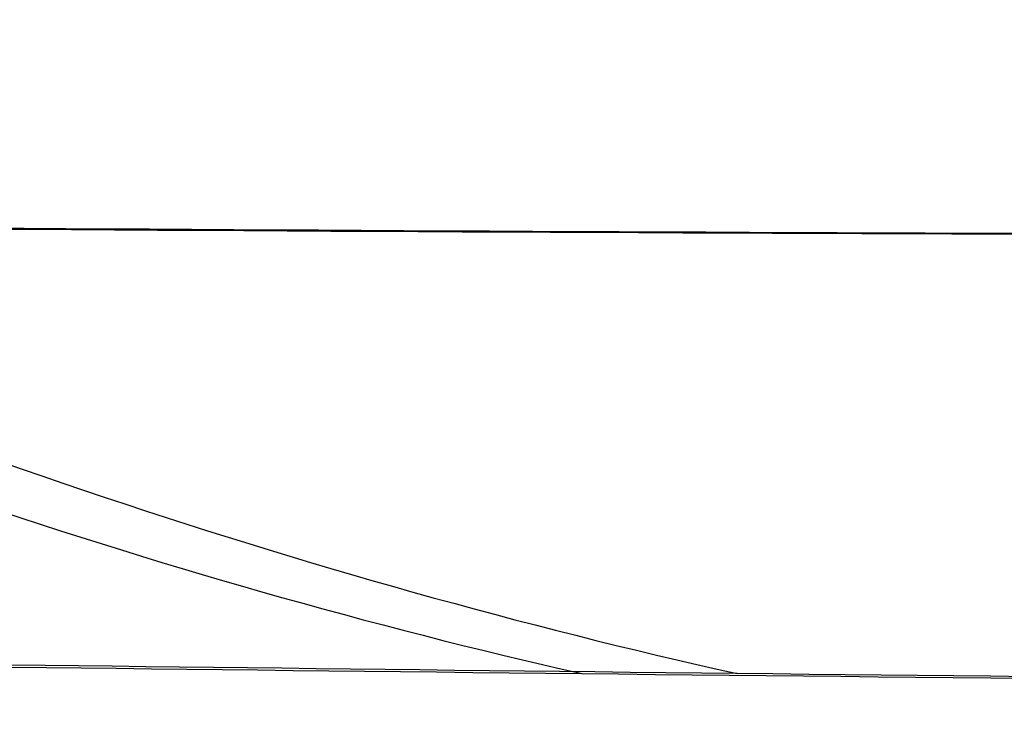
# Model space of a CAD drawing. Header units: millimetres. Extents: x 60 to 680, y -382 to -238.
# Tile 246 of 256: x 81.63 to 83.09, y -345.44 to -344.4. Entities that reach past the tile are written whole.
import ezdxf

# ---------------------------------------------------------------- set-up
doc = ezdxf.new("R2010")
doc.units = ezdxf.units.MM
doc.layers.add('Predeterminada', color=7, linetype='Continuous', true_color=0x000000)

msp = doc.modelspace()

# ---------------------------------------------------------------- linework, layer by layer
at = {"layer": 'Predeterminada'}
for points in [[(77.9095, -329.6221, 452.8415), (77.9094, -330.4179, 452.8414), (77.9967, -332.0819, 452.9721), (78.439, -334.7004, 453.6339), (79.2153, -337.3121, 454.7956), (80.3081, -339.7641, 456.4307), (81.6566, -341.9042, 458.4483), (82.9156, -343.325, 460.3317), (83.9516, -344.208, 461.8812), (84.9903, -344.9192, 463.4349), (85.7552, -345.2584, 464.5788), (86.2465, -345.4043, 465.3136)], [(77.9346, -329.6221, 889.3591), (77.9345, -330.4179, 889.3592), (78.0228, -332.0819, 889.2285), (78.4699, -334.7004, 888.5667), (79.2558, -337.3121, 887.405), (80.3638, -339.7641, 885.7698), (81.7339, -341.9042, 883.7523), (83.0154, -343.325, 881.8689), (84.0711, -344.208, 880.3193), (85.1304, -344.9192, 878.7657), (85.9109, -345.2584, 877.6218), (86.4124, -345.4043, 876.887)], [(71.8488, -329.6989, 457.816), (71.8487, -330.4979, 457.8159), (71.9599, -332.1667, 457.9271), (72.5228, -334.7849, 458.4899), (73.5111, -337.3866, 459.4778), (74.9021, -339.8191, 460.8684), (76.6186, -341.9337, 462.5842), (78.2211, -343.3323, 464.1859), (79.5396, -344.1993, 465.5037), (80.8618, -344.896, 466.825), (81.8353, -345.2264, 467.7978), (82.4606, -345.3676, 468.4226)], [(71.9238, -329.6989, 884.3846), (71.9237, -330.4979, 884.3846), (72.0362, -332.1667, 884.2735), (72.606, -334.7849, 883.7107), (73.6068, -337.3866, 882.7227), (75.0166, -339.8191, 881.3322), (76.7578, -341.9337, 879.6164), (78.3846, -343.3323, 878.0147), (79.7236, -344.1993, 876.6969), (81.0666, -344.896, 875.3756), (82.0554, -345.2264, 874.4028), (82.6905, -345.3676, 873.778)]]:
    msp.add_open_spline(points, degree=3, knots=[0, 0, 0, 0, 2.945243, 5.890486, 8.835729, 11.780972, 14.726216, 17.671459, 19.14408, 20.616702, 23.561945, 23.561945, 23.561945, 23.561945], dxfattribs=at)
for points in [[(72.4407, -344.6968, 486.1003), (72.4353, -344.6318, 484.2854), (72.7841, -344.5631, 480.6557), (74.3627, -344.5827, 475.4203), (76.9355, -344.6516, 470.5954), (80.4026, -344.7071, 466.3662), (84.6296, -344.7228, 462.8955), (89.4535, -344.7209, 460.3165), (94.6883, -344.7653, 458.7285), (98.3179, -344.8805, 458.3707), (100.1327, -344.9719, 458.3709)], [(100.1792, -344.9719, 883.8297), (98.3683, -344.8805, 883.8299), (94.7491, -344.7653, 883.4721), (89.5415, -344.7209, 881.8841), (84.7611, -344.7228, 879.3051), (80.5982, -344.7071, 875.8343), (77.2188, -344.6516, 871.6052), (74.7562, -344.5827, 866.7803), (73.3065, -344.5631, 861.5449), (73.0506, -344.6318, 857.9152), (73.1025, -344.6968, 856.1003)], [(75.1696, -345.4867, 486.1003), (75.1649, -345.4149, 484.464), (75.4793, -345.3236, 481.1916), (76.9021, -345.2973, 476.4715), (79.2211, -345.3275, 472.1215), (82.3464, -345.3689, 468.3087), (86.1568, -345.4029, 465.1796), (90.5055, -345.4458, 462.8544), (95.2249, -345.5443, 461.4227), (98.4971, -345.687, 461.1001), (100.1332, -345.7866, 461.1003)], [(100.201, -345.7866, 881.1003), (98.5701, -345.687, 881.1004), (95.3108, -345.5443, 880.7779), (90.6224, -345.4458, 879.3462), (86.3197, -345.4029, 877.021), (82.573, -345.3689, 873.8919), (79.5313, -345.3275, 870.0791), (77.3145, -345.2973, 865.7291), (76.0088, -345.3236, 861.009), (75.7776, -345.4149, 857.7365), (75.8238, -345.4867, 856.1003)]]:
    msp.add_open_spline(points, degree=3, dxfattribs=at)

doc.saveas('drawing.dxf')
